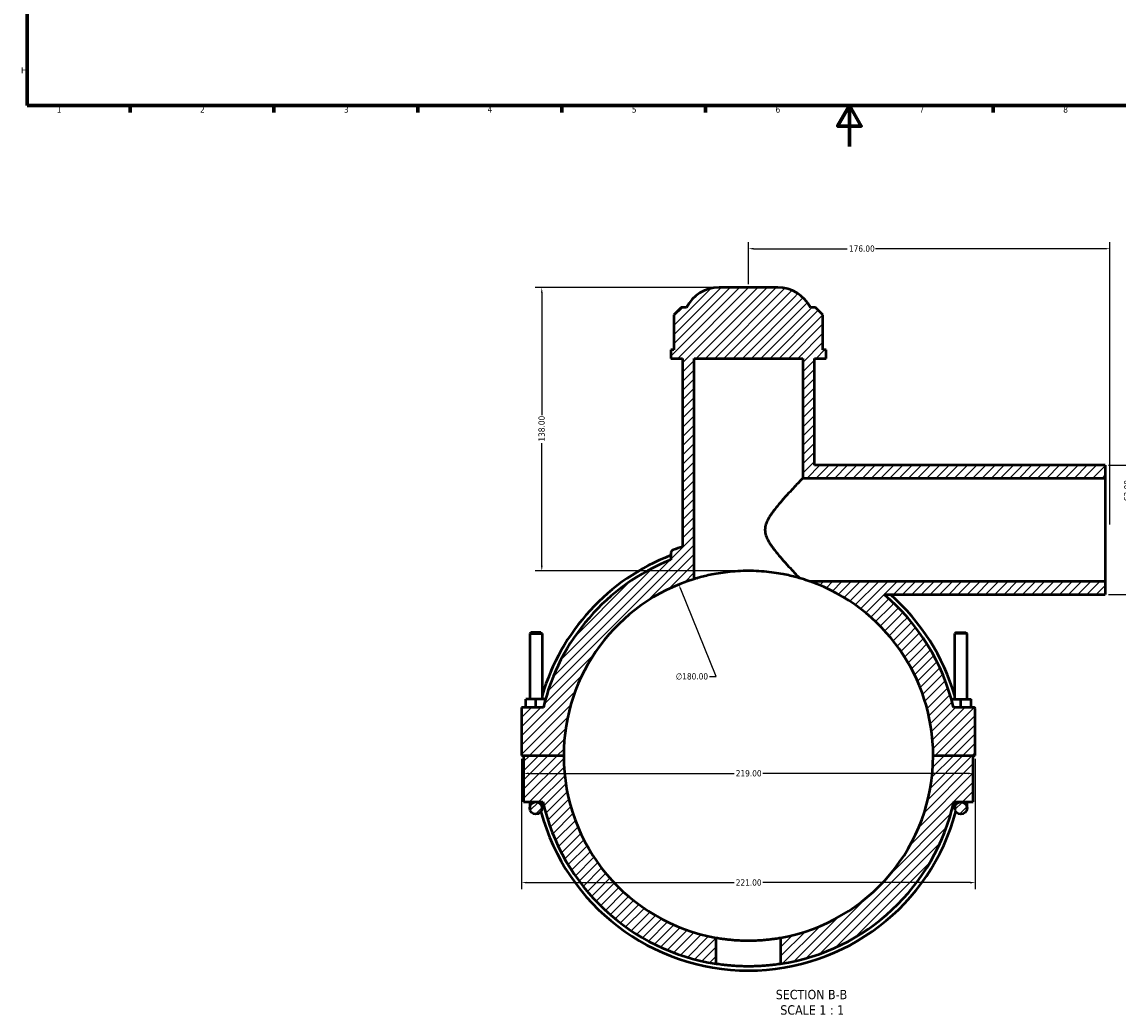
# Model space of a CAD drawing. Header units: millimetres. Extents: x 0 to 898, y -421 to 1009.
# Tile 1 of 7: x 17 to 551, y -421 to 61. Entities that reach past the tile are written whole.
import ezdxf

# ---------------------------------------------------------------- set-up
doc = ezdxf.new("R2010")
doc.units = ezdxf.units.MM
for name, color, linetype, lineweight in [('Border (ANSI)', 7, 'Continuous', 70), ('Dimension (ANSI)', 7, 'Continuous', 25), ('Hatch (ANSI)', 7, 'Continuous', 18), ('Symbol (ANSI)', 7, 'Continuous', 25), ('Visible (ANSI)', 7, 'Continuous', 50)]:
    doc.layers.add(name, color=color, linetype=linetype, lineweight=lineweight)
doc.styles.add('Label Text (ANSI)', font='tahoma.ttf')
doc.styles.add('Note Text (ANSI)', font='tahoma.ttf')
doc.dimstyles.new('Default - mm (ANSI)', dxfattribs={"dimtxt": 3.048, "dimasz": 2.5, "dimexe": 3.175, "dimexo": 1.6002, "dimgap": 0.8, "dimtad": 0, "dimtoh": 1, "dimrnd": 1e-08, "dimzin": 4, "dimdsep": 46, "dimtxsty": 'Note Text (ANSI)', "dimcen": 0.09, "dimdle": 10, "dimclrd": 256, "dimclre": 256, "dimclrt": 230, "dimadec": 1, "dimazin": 1, "dimtfac": 1, "dimtofl": 0, "dimtmove": 0, "dimatfit": 3, "dimfxl": 1, "dimtolj": 1, "dimtzin": 4, "dimlwd": -1, "dimlwe": -1, "dimarcsym": 0})

# ---------------------------------------------------------------- blocks, each defined once
blk = doc.blocks.new('Borders Default Border')
at = {"layer": 'Border (ANSI)'}
for p, q in [((70.08, 20), (70.08, 16.55)), ((140.17, 20), (140.17, 16.55)), ((210.25, 20), (210.25, 16.55)), ((280.33, 20), (280.33, 16.55)), ((350.42, 20), (350.42, 16.55)), ((490.58, 20), (490.58, 16.55))]:
    blk.add_line(p, q, dxfattribs=at)
at = {"layer": 'Border (ANSI)', "flags": 128}
for points in [[(20, 20), (20, 574), (821, 574), (821, 20), (20, 20)], [(420.5, 0), (420.5, 20), (414.73, 10), (426.27, 10), (420.5, 20)]]:
    blk.add_lwpolyline(points, dxfattribs=at)
at = {"layer": 'Border (ANSI)', "color": 230, "true_color": 0xff0080, "char_height": 3.05, "attachment_point": 7, "style": 'Note Text (ANSI)'}
for s, insert in [('H', (16.97, 35.6)), ('1', (34.35, 16.55)), ('2', (104.2, 16.55)), ('3', (174.26, 16.49)), ('4', (244.23, 16.55)), ('5', (314.48, 16.49)), ('6', (384.49, 16.49)), ('7', (454.6, 16.55)), ('8', (524.63, 16.48))]:
    blk.add_mtext(s, dxfattribs=dict(at, insert=insert))
blk = doc.blocks.new('*D7')
at = {"layer": 'Defpoints', "color": 0, "transparency": 16777216}
for p in [(337.37, -213.27), (405.2, -380.01)]:
    blk.add_point(p, dxfattribs=at)
at = {"layer": 'Dimension (ANSI)', "transparency": 16777216}
for p, q in [((355.61, -258.11), (338.31, -215.59)), ((352.39, -258.11), (355.61, -258.11))]:
    blk.add_line(p, q, dxfattribs=at)
blk.add_arc((371.28, -296.64), 90, 108.1155, 114.1578, dxfattribs=at)
blk.add_solid([(338.69, -215.43), (337.92, -215.74), (337.37, -213.27)], dxfattribs=at)
at = {"layer": 'Dimension (ANSI)', "color": 230, "true_color": 0xff0080, "transparency": 16777216, "insert": (335.91, -256.47), "char_height": 3.048, "attachment_point": 1, "style": 'Note Text (ANSI)'}
blk.add_mtext('\\A1;∅180.00', dxfattribs=at)
blk = doc.blocks.new('*D9')
at = {"layer": 'Defpoints', "color": 0, "transparency": 16777216}
for p in [(356.99, -68.64), (270.62, -206.64), (370.44, -206.64)]:
    blk.add_point(p, dxfattribs=at)
at = {"layer": 'Dimension (ANSI)', "transparency": 16777216}
for p, q in [((355.39, -68.64), (267.44, -68.64)), ((270.62, -71.14), (270.62, -130.8)), ((270.62, -204.14), (270.62, -144.48)), ((368.84, -206.64), (267.44, -206.64))]:
    blk.add_line(p, q, dxfattribs=at)
for points in [[(270.2, -71.14), (271.03, -71.14), (270.62, -68.64)], [(270.2, -204.14), (271.03, -204.14), (270.62, -206.64)]]:
    blk.add_solid(points, dxfattribs=at)
at = {"layer": 'Dimension (ANSI)', "color": 230, "true_color": 0xff0080, "transparency": 16777216, "insert": (269.02, -143.68), "char_height": 3.048, "attachment_point": 1, "rotation": 90, "style": 'Note Text (ANSI)'}
blk.add_mtext('\\A1;138.00', dxfattribs=at)
blk = doc.blocks.new('*D10')
at = {"layer": 'Defpoints', "color": 0, "transparency": 16777216}
for p in [(545.05, -155.14), (545.05, -218.14), (555.83, -218.14)]:
    blk.add_point(p, dxfattribs=at)
at = {"layer": 'Dimension (ANSI)', "transparency": 16777216}
for p, q in [((546.66, -155.14), (559.01, -155.14)), ((555.83, -157.64), (555.83, -161.8)), ((555.83, -215.64), (555.83, -173.48)), ((546.66, -218.14), (559.01, -218.14))]:
    blk.add_line(p, q, dxfattribs=at)
for points in [[(555.42, -157.64), (556.25, -157.64), (555.83, -155.14)], [(555.42, -215.64), (556.25, -215.64), (555.83, -218.14)]]:
    blk.add_solid(points, dxfattribs=at)
at = {"layer": 'Dimension (ANSI)', "color": 230, "true_color": 0xff0080, "transparency": 16777216, "insert": (554.25, -172.68), "char_height": 3.048, "attachment_point": 1, "rotation": 90, "style": 'Note Text (ANSI)'}
blk.add_mtext('\\A1;63.00', dxfattribs=at)
blk = doc.blocks.new('*D11')
at = {"layer": 'Defpoints', "color": 0, "transparency": 16777216}
for p in [(547.28, -49.73), (371.28, -68.64), (547.28, -185.64)]:
    blk.add_point(p, dxfattribs=at)
at = {"layer": 'Dimension (ANSI)', "transparency": 16777216}
for p, q in [((371.28, -67.04), (371.28, -46.55)), ((547.28, -184.04), (547.28, -46.55)), ((373.78, -49.73), (419.44, -49.73)), ((544.78, -49.73), (433.12, -49.73))]:
    blk.add_line(p, q, dxfattribs=at)
for points in [[(373.78, -49.31), (373.78, -50.14), (371.28, -49.73)], [(544.78, -49.31), (544.78, -50.14), (547.28, -49.73)]]:
    blk.add_solid(points, dxfattribs=at)
at = {"layer": 'Dimension (ANSI)', "color": 230, "true_color": 0xff0080, "transparency": 16777216, "insert": (420.24, -48.14), "char_height": 3.048, "attachment_point": 1, "style": 'Note Text (ANSI)'}
blk.add_mtext('\\A1;176.00', dxfattribs=at)
blk = doc.blocks.new('*D12')
at = {"layer": 'Defpoints', "color": 0, "transparency": 16777216}
for p in [(260.78, -296.59), (481.78, -296.59), (481.78, -358.43)]:
    blk.add_point(p, dxfattribs=at)
at = {"layer": 'Dimension (ANSI)', "transparency": 16777216}
for p, q in [((260.78, -298.19), (260.78, -361.61)), ((481.78, -298.19), (481.78, -361.61)), ((263.28, -358.43), (364.32, -358.43)), ((479.28, -358.43), (378.24, -358.43))]:
    blk.add_line(p, q, dxfattribs=at)
for points in [[(263.28, -358.02), (263.28, -358.85), (260.78, -358.43)], [(479.28, -358.02), (479.28, -358.85), (481.78, -358.43)]]:
    blk.add_solid(points, dxfattribs=at)
at = {"layer": 'Dimension (ANSI)', "color": 230, "true_color": 0xff0080, "transparency": 16777216, "insert": (365.12, -356.85), "char_height": 3.048, "attachment_point": 1, "style": 'Note Text (ANSI)'}
blk.add_mtext('\\A1;221.00', dxfattribs=at)
blk = doc.blocks.new('*D13')
at = {"layer": 'Defpoints', "color": 0, "transparency": 16777216}
for p in [(261.78, -305.25), (480.78, -305.25), (480.78, -305.25)]:
    blk.add_point(p, dxfattribs=at)
at = {"layer": 'Dimension (ANSI)', "transparency": 16777216}
for p, q in [((264.28, -305.25), (364.32, -305.25)), ((478.28, -305.25), (378.24, -305.25))]:
    blk.add_line(p, q, dxfattribs=at)
for points in [[(264.28, -304.83), (264.28, -305.67), (261.78, -305.25)], [(478.28, -304.83), (478.28, -305.67), (480.78, -305.25)]]:
    blk.add_solid(points, dxfattribs=at)
at = {"layer": 'Dimension (ANSI)', "color": 230, "true_color": 0xff0080, "transparency": 16777216, "insert": (365.12, -303.66), "char_height": 3.048, "attachment_point": 1, "style": 'Note Text (ANSI)'}
blk.add_mtext('\\A1;219.00', dxfattribs=at)

msp = doc.modelspace()

# ---------------------------------------------------------------- hatches: boundary and pattern name
at = {"layer": 'Hatch (ANSI)'}
h = msp.add_hatch(dxfattribs=at)
h.set_pattern_fill('ANSI31', color=256, scale=25.4, style=0)
h.set_pattern_definition([(45, (0, 0), (-2.245064, 2.245064), [])])
edge = h.paths.add_edge_path()
edge.add_line((545.055, -155.135), (545.055, -161.435))
edge.add_line((545.055, -161.435), (397.741, -161.435))
edge.add_line((397.741, -161.435), (397.741, -103.135))
edge.add_line((397.741, -103.135), (344.821, -103.135))
edge.add_line((344.821, -103.135), (344.821, -210.613))
edge.add_ellipse((371.281, -296.635), major_axis=(-90, 0.05), ratio=1, start_angle=287.12941, end_angle=360)
edge.add_line((281.281, -296.585), (260.781, -296.585))
edge.add_line((260.781, -296.585), (260.781, -273.135))
edge.add_line((260.781, -273.135), (271.409, -273.135))
edge.add_ellipse((371.281, -296.635), major_axis=(-37.8, 95.383), ratio=1, start_angle=0, end_angle=55.14088, ccw=False)
edge.add_line((333.481, -201.252), (333.481, -198.102))
edge.add_spline(control_points=[(333.481, -198.102), (333.481, -197.868), (333.527, -197.635), (333.705, -197.202), (333.835, -197.004), (334.093, -196.743), (334.197, -196.659), (334.42, -196.516), (334.539, -196.457), (334.664, -196.411)], knot_values=[-0.2202131, -0.2202131, -0.2202131, -0.2202131, -0.1498971, -0.1498971, -0.0795811, -0.0795811, -0.0397905, -0.0397905, 0, 0, 0, 0], degree=3, periodic=0)
edge.add_ellipse((371.281, -296.635), major_axis=(-32.13, 101.752), ratio=1, start_angle=0, end_angle=2.54569, ccw=False)
edge.add_line((339.151, -194.884), (339.151, -103.135))
edge.add_line((339.151, -103.135), (333.481, -103.135))
edge.add_line((333.481, -103.135), (333.481, -98.995))
edge.add_line((333.481, -98.995), (334.964, -98.995))
edge.add_line((334.964, -98.995), (334.964, -81.895))
edge.add_line((334.964, -81.895), (338.564, -78.295))
edge.add_line((338.564, -78.295), (341.041, -78.295))
edge.add_ellipse((356.993, -86.635), major_axis=(0, 18), ratio=1, start_angle=0, end_angle=62.39759, ccw=False)
edge.add_line((356.993, -68.635), (385.57, -68.635))
edge.add_ellipse((385.57, -86.635), major_axis=(15.951, 8.34), ratio=1, start_angle=0, end_angle=62.39759, ccw=False)
edge.add_line((401.521, -78.295), (403.998, -78.295))
edge.add_line((403.998, -78.295), (407.598, -81.895))
edge.add_line((407.598, -81.895), (407.598, -98.995))
edge.add_line((407.598, -98.995), (409.081, -98.995))
edge.add_line((409.081, -98.995), (409.081, -103.135))
edge.add_line((409.081, -103.135), (403.411, -103.135))
edge.add_line((403.411, -103.135), (403.411, -155.135))
edge.add_line((403.411, -155.135), (545.055, -155.135))
edge = h.paths.add_edge_path()
edge.add_ellipse((371.281, -296.635), major_axis=(-100.102, -22.5), ratio=1, start_angle=0, end_angle=68.54142)
edge.add_line((355.601, -398.03), (355.601, -385.259))
edge.add_ellipse((371.281, -296.635), major_axis=(-15.68, -88.624), ratio=1, start_angle=280.06523, end_angle=360, ccw=False)
edge.add_line((281.281, -296.685), (261.781, -296.685))
edge.add_line((261.781, -296.685), (261.781, -319.135))
edge.add_line((261.781, -319.135), (267.781, -319.135))
edge.add_line((267.781, -319.135), (271.179, -319.135))
edge = h.paths.add_edge_path()
edge.add_line((545.055, -211.835), (545.055, -218.135))
edge.add_line((545.055, -218.135), (437.346, -218.135))
edge.add_ellipse((371.281, -296.635), major_axis=(99.872, 23.5), ratio=1, start_angle=0, end_angle=36.67569, ccw=False)
edge.add_line((471.154, -273.135), (481.281, -273.135))
edge.add_ellipse((481.281, -273.635), major_axis=(0.5, 0), ratio=1, start_angle=0, end_angle=90, ccw=False)
edge.add_line((481.781, -273.635), (481.781, -296.585))
edge.add_line((481.781, -296.585), (461.281, -296.585))
edge.add_ellipse((371.281, -296.635), major_axis=(30.149, 84.8), ratio=1, start_angle=289.60367, end_angle=360)
edge.add_line((401.43, -211.835), (545.055, -211.835))
edge = h.paths.add_edge_path()
edge.add_ellipse((371.281, -296.635), major_axis=(15.68, -101.395), ratio=1, start_angle=0, end_angle=68.54142)
edge.add_line((471.384, -319.135), (474.781, -319.135))
edge.add_line((474.781, -319.135), (480.781, -319.135))
edge.add_line((480.781, -319.135), (480.781, -296.685))
edge.add_line((480.781, -296.685), (461.281, -296.685))
edge.add_ellipse((371.281, -296.635), major_axis=(90, -0.05), ratio=1, start_angle=280.06523, end_angle=360, ccw=False)
edge.add_line((386.961, -385.259), (386.961, -398.03))
edge = h.paths.add_edge_path()
edge.add_ellipse((267.781, -322.135), major_axis=(3, 0), ratio=1, start_angle=0, end_angle=360)
edge = h.paths.add_edge_path()
edge.add_ellipse((474.781, -322.135), major_axis=(3, 0), ratio=1, start_angle=0, end_angle=360)

# ---------------------------------------------------------------- linework, layer by layer
at = {"layer": 'Visible (ANSI)'}
for p, q in [((385.57, -68.635), (356.993, -68.635)), ((338.564, -78.295), (334.964, -81.895)), ((341.041, -78.295), (338.564, -78.295)), ((403.998, -78.295), (401.521, -78.295)), ((407.598, -81.895), (403.998, -78.295)), ((334.964, -81.895), (334.964, -98.995)), ((407.598, -98.995), (407.598, -81.895)), ((334.964, -98.995), (333.481, -98.995)), ((333.481, -98.995), (333.481, -103.135)), ((409.081, -98.995), (407.598, -98.995)), ((409.081, -103.135), (409.081, -98.995)), ((333.481, -103.135), (339.151, -103.135)), ((339.151, -103.135), (339.151, -194.884)), ((344.821, -210.613), (344.821, -103.135)), ((344.821, -103.135), (397.741, -103.135)), ((397.741, -103.135), (397.741, -161.435)), ((403.411, -155.135), (403.411, -103.135)), ((403.411, -103.135), (409.081, -103.135)), ((545.055, -155.135), (403.411, -155.135)), ((545.055, -155.135), (545.055, -161.435)), ((397.741, -161.435), (545.055, -161.435)), ((545.055, -161.435), (545.055, -211.835)), ((333.481, -198.102), (333.481, -201.252)), ((545.055, -211.835), (401.43, -211.835)), ((545.055, -211.835), (545.055, -218.135)), ((437.346, -218.135), (545.055, -218.135)), ((265.381, -236.585), (264.781, -237.185)), ((264.781, -237.185), (270.781, -237.185)), ((264.781, -237.185), (264.781, -269.135)), ((270.181, -236.585), (265.381, -236.585)), ((270.181, -236.585), (270.781, -237.185)), ((270.781, -237.185), (270.781, -269.135)), ((472.381, -236.585), (471.781, -237.185)), ((477.781, -237.185), (471.781, -237.185)), ((471.781, -269.135), (471.781, -237.185)), ((472.381, -236.585), (477.181, -236.585)), ((477.181, -236.585), (477.781, -237.185)), ((477.781, -269.135), (477.781, -237.185)), ((262.781, -273.135), (262.781, -269.135)), ((267.781, -269.135), (262.781, -269.135)), ((272.435, -269.135), (267.781, -269.135)), ((267.781, -273.135), (267.781, -269.135)), ((470.127, -269.135), (474.781, -269.135)), ((474.781, -273.135), (474.781, -269.135)), ((474.781, -269.135), (479.781, -269.135)), ((479.781, -273.135), (479.781, -269.135)), ((271.409, -273.135), (260.781, -273.135)), ((260.781, -273.135), (260.781, -296.585)), ((481.281, -273.135), (471.154, -273.135)), ((481.781, -296.585), (481.781, -273.635)), ((260.781, -296.585), (281.281, -296.585)), ((281.281, -296.685), (261.781, -296.685)), ((261.781, -296.685), (261.781, -319.135)), ((264.781, -296.585), (264.781, -296.685)), ((270.781, -296.585), (270.781, -296.685)), ((461.281, -296.585), (481.781, -296.585)), ((480.781, -296.685), (461.281, -296.685)), ((471.781, -296.685), (471.781, -296.585)), ((477.781, -296.685), (477.781, -296.585)), ((480.781, -319.135), (480.781, -296.685)), ((261.781, -319.135), (267.781, -319.135)), ((264.781, -319.135), (264.781, -322.135)), ((267.781, -319.135), (271.179, -319.135)), ((270.781, -322.135), (270.781, -319.135)), ((471.384, -319.135), (474.781, -319.135)), ((471.781, -319.135), (471.781, -322.135)), ((474.781, -319.135), (480.781, -319.135)), ((477.781, -322.135), (477.781, -319.135)), ((355.601, -398.03), (355.601, -385.259)), ((386.961, -385.259), (386.961, -398.03))]:
    msp.add_line(p, q, dxfattribs=at)
for centre in [(267.781, -322.135), (474.781, -322.135)]:
    msp.add_circle(centre, 3, dxfattribs=at)
for centre, radius, start, end in [((356.993, -86.635), 18, 90, 152.39759), ((385.57, -86.635), 18, 27.60241, 90), ((371.281, -296.635), 106.704, 107.52449, 110.07018), ((371.281, -296.635), 104.652, 111.17373, 163.80657), ((371.281, -296.635), 102.6, 111.61827, 166.75916), ((371.281, -296.635), 90, 107.09758, 179.96817), ((371.281, -296.635), 90, 0.03183, 70.42816), ((371.281, -296.635), 102.6, 13.24084, 49.91653), ((371.281, -296.635), 104.652, 16.19343, 48.59948), ((481.281, -273.635), 0.5, 0, 90), ((371.281, -296.635), 90, 180.03183, 259.9666), ((371.281, -296.635), 90, 280.0334, 359.96817), ((371.281, -296.635), 102.6, 192.66782, 261.20924), ((371.281, -296.635), 102.6, 278.79076, 347.33218), ((371.281, -296.635), 104.652, 195.08068, 344.91932)]:
    msp.add_arc(centre, radius, start, end, dxfattribs=at)
for points, knots in [([(397.741, -161.435), (397.741, -161.435), (397.571, -161.614), (396.901, -162.319), (396.4, -162.846), (395.139, -164.183), (394.376, -164.994), (392.692, -166.8), (391.772, -167.795), (389.781, -169.981), (388.629, -171.263), (386.274, -173.981), (385.069, -175.415), (382.792, -178.371), (381.723, -179.874), (380.442, -182.245), (380.071, -183.054), (379.525, -184.759), (379.349, -185.656), (379.349, -186.635), (379.349, -187.615), (379.525, -188.511), (380.071, -190.217), (380.442, -191.026), (381.723, -193.397), (382.792, -194.9), (385.069, -197.856), (386.274, -199.29), (388.629, -202.008), (389.781, -203.29), (391.772, -205.476), (392.692, -206.471), (394.376, -208.277), (395.139, -209.088), (395.893, -209.887), (396.011, -210.012), (396.125, -210.132)], [13.2362574, 13.2362574, 13.2362574, 13.2362574, 13.7517299, 13.7517299, 14.2672023, 14.2672023, 14.7826748, 14.7826748, 15.2981473, 15.2981473, 15.8856963, 15.8856963, 16.4732453, 16.4732453, 17.0607942, 17.0607942, 17.3545687, 17.3545687, 17.6483432, 17.6483432, 17.6483432, 17.9421177, 17.9421177, 18.2358922, 18.2358922, 18.8234412, 18.8234412, 19.4109902, 19.4109902, 19.9985392, 19.9985392, 20.5140117, 20.5140117, 21.0294841, 21.0294841, 21.1302718, 21.1302718, 21.1302718, 21.1302718]), ([(334.664, -196.411), (334.539, -196.457), (334.42, -196.516), (334.197, -196.659), (334.093, -196.743), (333.835, -197.004), (333.705, -197.202), (333.527, -197.635), (333.481, -197.868), (333.481, -198.102)], [-0.2202131, -0.2202131, -0.2202131, -0.2202131, -0.18042256, -0.18042256, -0.14063201, -0.14063201, -0.07031601, -0.07031601, 0, 0, 0, 0]), ([(396.125, -210.132), (395.996, -210.095), (395.859, -210.056), (395.039, -209.825), (394.198, -209.596), (392.259, -209.109), (391.161, -208.85), (388.822, -208.353), (387.501, -208.097), (384.621, -207.618), (383.063, -207.395), (379.806, -207.025), (378.105, -206.878), (374.679, -206.683), (372.953, -206.635), (369.61, -206.635), (367.884, -206.683), (364.457, -206.878), (362.757, -207.025), (359.5, -207.395), (357.941, -207.618), (355.061, -208.097), (353.74, -208.353), (351.402, -208.85), (350.303, -209.109), (348.364, -209.596), (347.523, -209.825), (346.17, -210.207), (345.657, -210.36), (344.982, -210.563), (344.821, -210.613), (344.821, -210.613)], [8.9219241, 8.9219241, 8.9219241, 8.9219241, 9.0284036, 9.0284036, 9.5300426, 9.5300426, 10.0316817, 10.0316817, 10.5331833, 10.5331833, 11.034685, 11.034685, 11.5361867, 11.5361867, 12.0376883, 12.0376883, 12.53919, 12.53919, 13.0406917, 13.0406917, 13.5421934, 13.5421934, 14.043695, 14.043695, 14.5453341, 14.5453341, 15.0469731, 15.0469731, 15.5486121, 15.5486121, 16.0502511, 16.0502511, 16.0502511, 16.0502511]), ([(401.43, -211.835), (401.43, -211.835), (401.164, -211.74), (400.157, -211.392), (399.42, -211.143), (397.872, -210.65), (397.028, -210.392), (396.125, -210.132)], [4.5875013, 4.5875013, 4.5875013, 4.5875013, 4.9524082, 4.9524082, 5.317315, 5.317315, 5.6692404, 5.6692404, 5.6692404, 5.6692404]), ([(355.601, -385.259), (355.601, -385.259), (355.696, -385.276), (356.094, -385.345), (356.397, -385.397), (357.197, -385.528), (357.696, -385.606), (358.846, -385.774), (359.499, -385.864), (360.889, -386.036), (361.674, -386.125), (363.384, -386.292), (364.31, -386.37), (366.241, -386.499), (367.248, -386.551), (369.275, -386.619), (370.295, -386.635), (372.268, -386.635), (373.287, -386.619), (375.314, -386.551), (376.322, -386.499), (378.253, -386.37), (379.178, -386.292), (380.888, -386.125), (381.674, -386.036), (383.064, -385.864), (383.716, -385.774), (384.867, -385.606), (385.365, -385.528), (386.166, -385.397), (386.469, -385.345), (386.867, -385.276), (386.961, -385.259), (386.961, -385.259)], [4.7355596, 4.7355596, 4.7355596, 4.7355596, 5.0315368, 5.0315368, 5.327514, 5.327514, 5.6234912, 5.6234912, 5.9194684, 5.9194684, 6.2154361, 6.2154361, 6.5114039, 6.5114039, 6.8073716, 6.8073716, 7.1033393, 7.1033393, 7.3993071, 7.3993071, 7.6952748, 7.6952748, 7.9912426, 7.9912426, 8.2872103, 8.2872103, 8.5831875, 8.5831875, 8.8791647, 8.8791647, 9.1751419, 9.1751419, 9.4711191, 9.4711191, 9.4711191, 9.4711191]), ([(386.961, -398.03), (386.961, -398.03), (386.867, -398.045), (386.469, -398.105), (386.166, -398.151), (385.366, -398.265), (384.867, -398.334), (383.717, -398.481), (383.064, -398.559), (381.673, -398.71), (380.888, -398.788), (379.177, -398.935), (378.252, -399.003), (376.32, -399.116), (375.313, -399.161), (373.287, -399.221), (372.267, -399.235), (370.295, -399.235), (369.276, -399.221), (367.249, -399.161), (366.242, -399.116), (364.311, -399.003), (363.385, -398.935), (361.674, -398.788), (360.889, -398.71), (359.499, -398.559), (358.846, -398.481), (357.695, -398.334), (357.197, -398.265), (356.396, -398.151), (356.093, -398.105), (355.696, -398.045), (355.601, -398.03), (355.601, -398.03)], [0, 0, 0, 0, 0.2958237, 0.2958237, 0.5916473, 0.5916473, 0.887471, 0.887471, 1.1832947, 1.1832947, 1.4791128, 1.4791128, 1.7749309, 1.7749309, 2.070749, 2.070749, 2.3665671, 2.3665671, 2.6623852, 2.6623852, 2.9582033, 2.9582033, 3.2540214, 3.2540214, 3.5498395, 3.5498395, 3.8456632, 3.8456632, 4.1414868, 4.1414868, 4.4373105, 4.4373105, 4.7331342, 4.7331342, 4.7331342, 4.7331342])]:
    msp.add_open_spline(points, degree=3, knots=knots, dxfattribs=at)

# ---------------------------------------------------------------- block references
msp.add_blockref('Borders Default Border', (0, 0))

# ---------------------------------------------------------------- texts
at = {"layer": 'Symbol (ANSI)', "char_height": 4.572, "attachment_point": 7, "style": 'Label Text (ANSI)'}
for s, insert in [('SECTION B-B', (384.59, -415.306)), ('SCALE 1 : 1', (386.813, -422.819))]:
    msp.add_mtext(s, dxfattribs=dict(at, insert=insert))

# ---------------------------------------------------------------- dimensions: what is measured, and where the dimension line sits
at = {"layer": 'Dimension (ANSI)'}
for base, p1, p2, angle, override, picture, middle in [((547.281, -49.726), (371.281, -68.635), (547.281, -185.635), 180, {"dimtoh": 0, "dimdec": 2, "dimtp": 0, "dimtm": 0, "dimtdec": 2, "dimatfit": 1}, '*D11', (426.281, -49.726)), ((270.6161, -206.6395), (356.9925, -68.6354), (370.4379, -206.6395), 90, {"dimtoh": 0, "dimdec": 2, "dimtp": 0, "dimtm": 0, "dimtdec": 2, "dimatfit": 1}, '*D9', (270.6161, -137.6355)), ((555.835, -218.135), (545.055, -155.135), (545.055, -218.135), 90, {"dimtoh": 0, "dimdec": 2, "dimtp": 0, "dimtm": 0, "dimtdec": 2, "dimatfit": 1}, '*D10', (555.835, -167.635)), ((481.781, -358.433), (260.781, -296.585), (481.781, -296.585), 180, {"dimtoh": 0, "dimdec": 2, "dimtp": 0, "dimtm": 0, "dimtdec": 2, "dimatfit": 1}, '*D12', (371.281, -358.433)), ((480.781, -305.25), (261.781, -305.25), (480.781, -305.25), 180, {"dimtoh": 0, "dimdec": 2, "dimse1": 1, "dimse2": 1, "dimtp": 0, "dimtm": 0, "dimtdec": 2, "dimatfit": 1}, '*D13', (371.281, -305.25))]:
    dim = msp.add_linear_dim(base=base, p1=p1, p2=p2, angle=angle, dimstyle='Default - mm (ANSI)', override=override, dxfattribs=at)
    dim.commit()
    dim.dimension.update_dxf_attribs({"geometry": picture, "text_midpoint": middle, "dimtype": 160})
dim = msp.add_diameter_dim_2p(p1=(405.196, -380.01), p2=(337.366, -213.27), dimstyle='Default - mm (ANSI)', override={"dimtih": 1, "dimdec": 2, "dimlfac": 0.999953, "dimtp": 0, "dimtm": 0, "dimtdec": 2}, dxfattribs=at)
dim.commit()
dim.dimension.update_dxf_attribs({"geometry": '*D7', "text_midpoint": (343.746, -258.11), "dimtype": 163})

doc.saveas('drawing.dxf')
